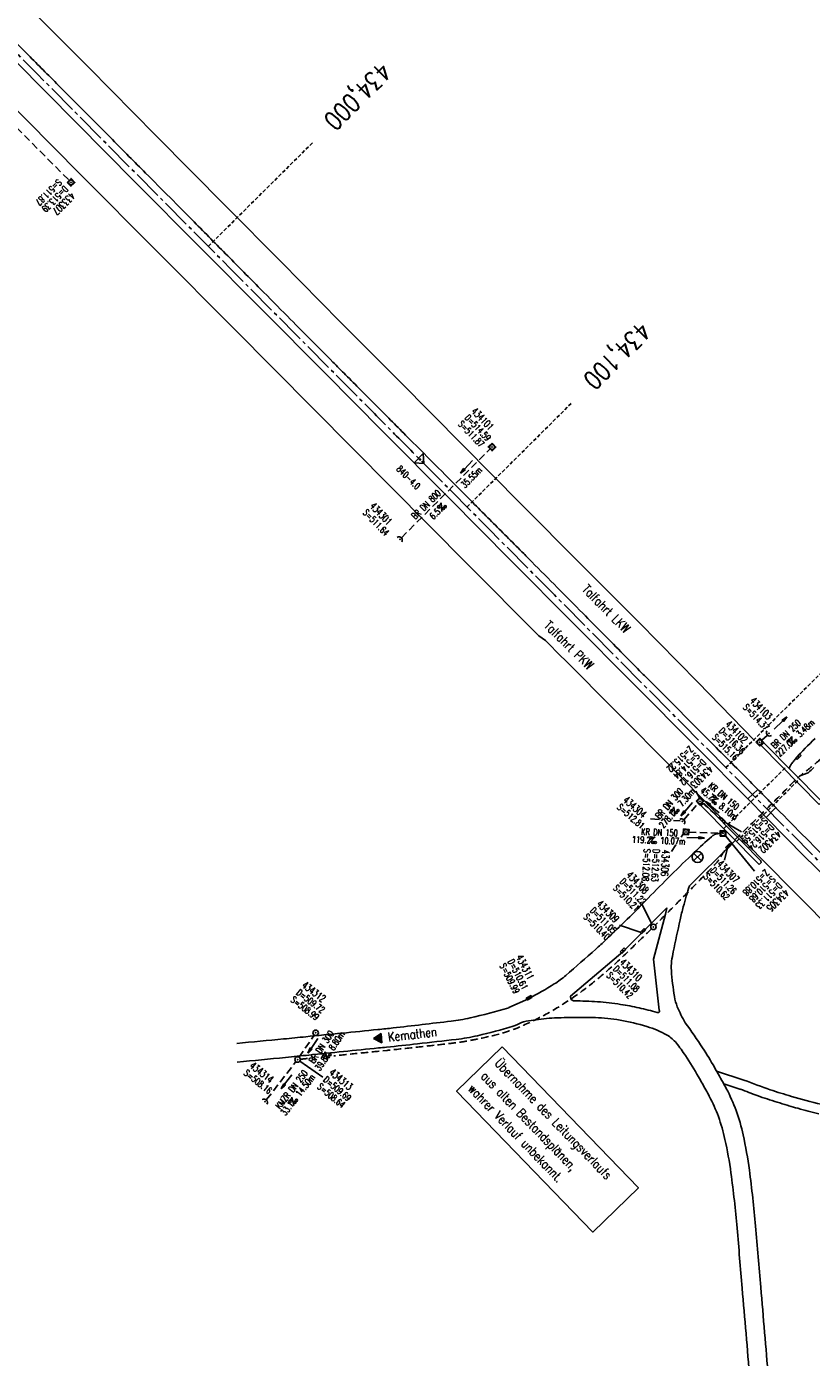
# Model space of a CAD drawing. Extents: x 454519 to 459636, y 422856 to 428936.
# Tile 28 of 82: x 456956 to 457170, y 425718 to 426080. Entities that reach past the tile are written whole.
import ezdxf
from ezdxf.enums import TextEntityAlignment as Align

# ---------------------------------------------------------------- set-up
doc = ezdxf.new("R2010")
doc.units = 0
doc.header["$LTSCALE"] = 2
doc.header["$MEASUREMENT"] = 0
for name, pattern in [('ACHSE', [5.5, 4, -0.5, 0.5, -0.5]), ('AUSGEZOGEN', [0]), ('GESTRICH-X2', [1.5, 1, -0.5]), ('GESTRICHELT', [0.75, 0.5, -0.25])]:
    doc.linetypes.add(name, pattern=pattern)
doc.layers.get('0').update_dxf_attribs({"linetype": 'CONTINUOUS'})
for name, color, linetype in [('ACHSETOP', 1, 'ACHSE'), ('BAUWOTOP', 1, 'AUSGEZOGEN'), ('BAUWUTOP', 1, 'GESTRICHELT'), ('FBR', 8, 'CONTINUOUS'), ('HEKTOM', 1, 'GESTRICHELT'), ('KANAL', 7, 'GESTRICH-X2'), ('Netzknoten_PKT', 7, 'CONTINUOUS'), ('Netzknoten_PKT-NR', 7, 'CONTINUOUS'), ('Netzknoten_SIGNATUR', 7, 'CONTINUOUS'), ('PFEIL', 7, 'CONTINUOUS'), ('SCHACHTNR', 6, 'CONTINUOUS'), ('SCHRIFT', 7, 'AUSGEZOGEN'), ('SCHSYMBOL', 7, 'CONTINUOUS'), ('STRASSE', 8, 'CONTINUOUS'), ('TEXTO', 4, 'CONTINUOUS'), ('TEXTU', 4, 'CONTINUOUS')]:
    doc.layers.add(name, color=color, linetype=linetype)
doc.styles.add('ROMANS', font='romans.shx', dxfattribs={"width": 0.8})

# ---------------------------------------------------------------- blocks, each defined once
blk = doc.blocks.new('GST')
at = {"color": 0}
blk.add_circle((0, 0), 0.75, dxfattribs=at)
blk.add_point((0, 0), dxfattribs=at)
blk = doc.blocks.new('10')
blk.add_blockref('GST', (0, 0))
blk = doc.blocks.new('30')
at = {"color": 0}
for p, q in [((-0.75, -0.29), (-0.75, 0.29)), ((-0.75, 0.29), (0.75, 0.29)), ((0.75, 0.29), (0.75, -0.29)), ((0.75, -0.29), (-0.75, -0.29))]:
    blk.add_line(p, q, dxfattribs=at)
blk.add_point((0, 0), dxfattribs=at)
blk = doc.blocks.new('20')
blk.add_lwpolyline([(-0.75, -0.75), (0.75, -0.75), (0.75, 0.75), (-0.75, 0.75)], close=True)
blk.add_circle((0, 0), 0.676)
blk.add_point((0, 0))
blk = doc.blocks.new('PROM')
blk.add_line((1.57, 1.82), (0.02, 0.02))
for centre, radius in [((0.32, 1.51), 0.317), ((0.94, 0.29), 0.283), ((1.64, 0.29), 0.283)]:
    blk.add_circle(centre, radius)
blk.add_arc((0.99, 2.68), 1.03, 239.1414, 303.3549)
blk = doc.blocks.new('PFEIL2')
at = {"color": 0}
for p, q in [((0.88, 0), (-2.4, -0.01)), ((0.88, -0.27), (0.88, 0.28)), ((0.88, 0.28), (2.43, 0.01)), ((0.91, 0.27), (0.88, 0.26)), ((0.97, 0.26), (0.88, 0.25)), ((1.02, 0.25), (0.88, 0.23)), ((1.07, 0.24), (0.88, 0.21)), ((1.13, 0.23), (0.88, 0.19)), ((1.18, 0.22), (0.88, 0.17)), ((1.24, 0.21), (0.88, 0.15)), ((1.29, 0.21), (0.88, 0.14)), ((1.34, 0.2), (0.88, 0.12)), ((1.4, 0.19), (0.88, 0.1)), ((1.45, 0.18), (0.88, 0.08)), ((1.51, 0.17), (0.88, 0.06)), ((1.56, 0.16), (0.88, 0.04)), ((1.61, 0.15), (0.88, 0.02)), ((1.67, 0.14), (0.88, 0.01)), ((1.72, 0.13), (0.88, -0.01)), ((1.78, 0.12), (0.88, -0.03)), ((1.83, 0.11), (0.88, -0.05)), ((1.88, 0.1), (0.88, -0.07)), ((1.94, 0.09), (0.88, -0.09)), ((2.05, 0.08), (0.88, -0.12)), ((1.99, 0.08), (0.88, -0.11)), ((2.1, 0.07), (0.88, -0.14)), ((2.15, 0.06), (0.88, -0.16)), ((2.21, 0.05), (0.88, -0.18)), ((2.26, 0.04), (0.88, -0.2)), ((2.32, 0.03), (0.88, -0.22)), ((2.37, 0.02), (0.88, -0.23)), ((2.42, 0.01), (0.88, -0.25)), ((2.43, 0.01), (0.88, -0.27))]:
    blk.add_line(p, q, dxfattribs=at)
blk = doc.blocks.new('42')
at = {"color": 0}
blk.add_arc((-0.02, -0.31), 0.91, 12.5363, 167.4637, dxfattribs=at)
blk.add_point((0, 0), dxfattribs=at)
blk = doc.blocks.new('40')
at = {"color": 0}
blk.add_arc((0.02, 0.31), 0.91, 192.5363, 347.4637, dxfattribs=at)
blk.add_point((0, 0), dxfattribs=at)
blk = doc.blocks.new('SCHA-R')
for p, q in [((-1.06, 1.06), (1.06, -1.06)), ((-1.06, -1.06), (1.06, 1.06))]:
    blk.add_line(p, q)
blk.add_circle((0, 0), 1.5)
blk.add_point((0, 0))
blk = doc.blocks.new('Station_Netzknoten')
at = {"layer": 'Netzknoten_SIGNATUR'}
for p, q in [((-1.75, 0.5), (1.75, 0.5)), ((0, -1.5), (-1.75, 0.5)), ((0, -1.5), (1.75, 0.5))]:
    blk.add_line(p, q, dxfattribs=at)
blk.add_point((0, 0), dxfattribs=at)
blk = doc.blocks.new('PKT')
at = {"color": 0}
blk.add_circle((0, 0), 0.15, dxfattribs=at)
blk.add_point((0, 0), dxfattribs=at)
blk = doc.blocks.new('RPFEIL')
at = {"color": 0}
for p, q in [((0, 0), (-1.25, -2.17)), ((-1.25, -2.17), (1.25, -2.17)), ((-1.15, -2.17), (-1.15, -1.99)), ((-1.05, -2.17), (-1.05, -1.82)), ((-0.95, -2.17), (-0.95, -1.65)), ((-0.85, -2.17), (-0.85, -1.47)), ((-0.75, -2.17), (-0.75, -1.3)), ((-0.65, -2.17), (-0.65, -1.13)), ((-0.55, -2.17), (-0.55, -0.95)), ((-0.45, -2.17), (-0.45, -0.78)), ((-0.35, -2.17), (-0.35, -0.61)), ((-0.25, -2.17), (-0.25, -0.43)), ((-0.15, -2.17), (-0.15, -0.26)), ((-0.05, -2.17), (-0.05, -0.09)), ((1.25, -2.17), (0, 0)), ((0.05, -2.17), (0.05, -0.09)), ((0.15, -2.17), (0.15, -0.26)), ((0.25, -2.17), (0.25, -0.43)), ((0.35, -2.17), (0.35, -0.61)), ((0.45, -2.17), (0.45, -0.78)), ((0.55, -2.17), (0.55, -0.95)), ((0.65, -2.17), (0.65, -1.13)), ((0.75, -2.17), (0.75, -1.3)), ((0.85, -2.17), (0.85, -1.47)), ((0.95, -2.17), (0.95, -1.65)), ((1.05, -2.17), (1.05, -1.82)), ((1.15, -2.17), (1.15, -1.99))]:
    blk.add_line(p, q, dxfattribs=at)

msp = doc.modelspace()

# ---------------------------------------------------------------- linework, layer by layer
at = {"layer": 'ACHSETOP', "flags": 128}
msp.add_lwpolyline([(457915.72, 424851.29, -0.000006), (457913.58, 424853.81, -0.000044), (457913.3, 424854.14), (457897.16, 424873.22, 0.000004), (457889.08, 424882.77, -0.000008), (457881.01, 424892.31, -0.000002), (457872.61, 424902.22, -0.000003), (457864.86, 424911.39), (457848.71, 424930.47, 0.000027), (457843.58, 424936.54, -0.000013), (457838.45, 424942.6, -0.000828), (457837.34, 424943.91, -0.000193), (457832.58, 424949.58, -0.002836), (457826.36, 424957.07, -0.00181), (457816.73, 424968.91, -0.002663), (457809.62, 424977.8, -0.002228), (457801.22, 424988.52, -0.002227), (457793.59, 424998.45, -0.002235), (457786.07, 425008.4, -0.002237), (457778.64, 425018.43, -0.002229), (457771.27, 425028.55, -0.002228), (457764.01, 425038.74, -0.002231), (457756.84, 425048.97, -0.002238), (457749.71, 425059.34, -0.00227), (457742.78, 425069.63, -0.002201), (457734.87, 425081.59, -0.002958), (457729.08, 425090.55, -0.001376), (457721.3, 425102.82, -0.002197), (457716.48, 425110.54, -0.000018), (457715.87, 425111.53, 0.000102), (457715.76, 425111.71, 0.000005), (457709.19, 425122.34, -0.000006), (457702.61, 425132.97), (457689.46, 425154.23), (457676.31, 425175.49), (457663.16, 425196.75, -0.000006), (457656.58, 425207.38, 0.000006), (457650.01, 425218.01), (457636.86, 425239.28), (457623.71, 425260.54, -0.000006), (457617.13, 425271.17, 0.000006), (457610.56, 425281.8), (457597.41, 425303.06), (457584.25, 425324.32, -0.000017), (457577.68, 425334.95, 0.000017), (457571.1, 425345.59, 0.000011), (457564.53, 425356.22, -0.000007), (457557.95, 425366.85, -0.000002), (457550.82, 425378.37, -0.000002), (457544.8, 425388.11, -0.000012), (457538.23, 425398.74, 0.000002), (457531.65, 425409.37, 0.000013), (457522.15, 425424.73, 0.000036), (457518.82, 425430.11, 0.000002), (457518.5, 425430.63, 0.001494), (457513.17, 425439.19, 0.001009), (457505.21, 425451.81, 0.002111), (457499.48, 425460.77, 0.001564), (457491.66, 425472.81, 0.001564), (457484.79, 425483.24, 0.001559), (457477.84, 425493.65, 0.001562), (457470.82, 425504.02, 0.001568), (457463.77, 425514.31, 0.001567), (457456.64, 425524.56, 0.001562), (457449.44, 425534.8, 0.001556), (457442.17, 425544.98, 0.001559), (457434.85, 425555.1, 0.001564), (457427.46, 425565.18, 0.001563), (457420.01, 425575.22, 0.001565), (457412.5, 425585.2, 0.001564), (457404.92, 425595.15, 0.001562), (457397.28, 425605.05, 0.001562), (457389.58, 425614.89, 0.001563), (457381.81, 425624.71, 0.001568), (457374, 425634.44, 0.001561), (457366.14, 425644.12, 0.001554), (457358.17, 425653.79, 0.001558), (457350.15, 425663.42, 0.001564), (457342.11, 425672.95, 0.001572), (457334, 425682.43, 0.001566), (457325.8, 425691.9, 0.00156), (457317.56, 425701.31, 0.001562), (457309.26, 425710.65, 0.00156), (457300.91, 425719.93, 0.001558), (457292.49, 425729.18, 0.001564), (457284, 425738.39, 0.001569), (457275.49, 425747.51, 0.001564), (457266.01, 425757.53, 0.001926), (457258.25, 425765.62, 0.001186), (457247.56, 425776.64, 0.001887), (457240.8, 425783.52, 0.000041), (457237.45, 425786.9, 0.000316), (457237.01, 425787.34, 0.000002), (457228.45, 425795.96, 0.000003), (457223.19, 425801.26), (457205.57, 425819), (457187.95, 425836.74), (457170.34, 425854.48), (457152.72, 425872.22), (457135.11, 425889.96), (457117.49, 425907.69), (457099.87, 425925.43), (457082.26, 425943.17), (457064.64, 425960.91, 0.000014), (457055.83, 425969.78, -0.000014), (457047.03, 425978.65), (457029.41, 425996.39), (457011.79, 426014.13), (456994.18, 426031.87), (456976.56, 426049.61), (456958.95, 426067.35), (456941.33, 426085.09), (456923.71, 426102.82), (456906.1, 426120.56, 0.000014), (456897.29, 426129.43, -0.000014), (456888.48, 426138.3), (456870.86, 426156.04), (456853.25, 426173.78), (456835.63, 426191.52), (456818.02, 426209.26), (456800.4, 426227), (456782.78, 426244.74), (456765.17, 426262.47), (456747.55, 426280.21), (456729.93, 426297.95), (456712.32, 426315.69), (456694.7, 426333.43), (456677.09, 426351.17), (456659.47, 426368.91), (456641.85, 426386.65), (456624.24, 426404.39), (456606.62, 426422.13), (456589.01, 426439.87, 0.000014), (456580.2, 426448.74, -0.000014), (456571.39, 426457.6), (456553.77, 426475.34), (456536.16, 426493.08), (456518.54, 426510.82), (456500.93, 426528.56), (456483.31, 426546.3), (456465.69, 426564.04), (456448.08, 426581.78), (456430.46, 426599.52, 0.000014), (456421.65, 426608.39, -0.000014), (456412.84, 426617.26), (456395.23, 426634.99), (456383.63, 426646.67, 0.000725), (456382.56, 426647.75, 0.000156), (456377.6, 426652.72, 0.002626), (456370.69, 426659.55, 0.001668), (456359.73, 426670.21, 0.002498), (456351.52, 426678.06, 0.002083), (456341.58, 426687.4, 0.002085), (456332.39, 426695.88, 0.002089), (456323.15, 426704.28, 0.002082), (456313.84, 426712.59, 0.002074), (456304.43, 426720.86, 0.002079), (456294.95, 426729.04, 0.002087), (456285.44, 426737.12, 0.002093), (456275.86, 426745.12, 0.002088), (456266.18, 426753.06, 0.002077), (456256.46, 426760.91, 0.002077), (456246.66, 426768.68, 0.002082), (456236.8, 426776.37, 0.002086), (456226.89, 426783.97, 0.002088), (456215.98, 426792.19, 0.002513), (456206.86, 426798.93, 0.001652), (456194.46, 426807.93, 0.002613), (456186.58, 426813.55, 0.000131), (456181.19, 426817.36, 0.000661), (456180.12, 426818.11, 0.000001), (456173.12, 426823.01, -0.000002), (456166.12, 426827.92), (456145.65, 426842.27), (456125.17, 426856.61), (456104.7, 426870.96), (456084.23, 426885.31, 0.000012), (456075.03, 426891.75, -0.000012), (456065.83, 426898.2, -0.00044), (456065.72, 426898.27, -0.000024), (456063.76, 426899.66, -0.003713), (456055.72, 426905.4, -0.002427), (456043.53, 426914.34, -0.004512), (456034.85, 426920.89, -0.003471), (456023.71, 426929.59, -0.003476), (456013.96, 426937.42, -0.003478), (456004.33, 426945.38, -0.003472), (455994.81, 426953.46, -0.003468), (455985.39, 426961.7, -0.003467), (455976.09, 426970.06, -0.003474), (455966.91, 426978.53, -0.003474), (455957.86, 426987.14, -0.003467), (455948.91, 426995.88, -0.00347), (455940.09, 427004.74, -0.003474), (455931.4, 427013.72, -0.003479), (455922.83, 427022.81, -0.003475), (455914.39, 427032.04, -0.003471), (455906.07, 427041.38, -0.003476), (455897.89, 427050.82, -0.00347), (455889.85, 427060.38, -0.003463), (455881.92, 427070.06, -0.00347), (455874.13, 427079.85, -0.003479), (455866.5, 427089.73, -0.003479), (455859, 427099.71, -0.003469), (455851.62, 427109.82, -0.003465), (455844.39, 427120.03, -0.003473), (455837.31, 427130.32, -0.003478), (455830.37, 427140.71, -0.003474), (455823.57, 427151.21, -0.00347), (455816.92, 427161.79, -0.003471), (455810.42, 427172.47, -0.003472), (455804.07, 427183.23, -0.003473), (455797.87, 427194.08, -0.003473), (455791.42, 427205.75, -0.003967), (455785.92, 427216.04, -0.002976), (455778.94, 427229.57, -0.004632), (455774.58, 427238.32, -0.000579), (455770.49, 427246.77, -0.001724), (455769.13, 427249.62, -0.000007), (455765.12, 427258.07, -0.000021), (455763.79, 427260.87), (455753.08, 427283.46), (455742.37, 427306.05), (455731.66, 427328.64, -0.000016), (455726.85, 427338.77, 0.000012), (455722.05, 427348.89, 0.000505), (455721.99, 427349.02, 0.000029), (455720.94, 427351.23, 0.005761), (455716.62, 427360.03, 0.003719), (455709.66, 427373.54, 0.006688), (455704.46, 427383.16, 0.005204), (455697.47, 427395.36, 0.00521), (455691.03, 427406.07, 0.005208), (455684.38, 427416.66, 0.005212), (455677.5, 427427.1, 0.005215), (455670.41, 427437.39, 0.005208), (455663.11, 427447.52, 0.005201), (455655.59, 427457.52, 0.005205), (455647.54, 427467.76, 0.005666), (455639.94, 427477.01, 0.004763), (455630.21, 427488.37, 0.007089), (455623.49, 427495.84, 0.001658), (455615.56, 427504.36, 0.003572), (455611.84, 427508.28, 0.000012), (455608, 427512.26, -0.000027), (455606.32, 427514), (455588.97, 427532), (455571.61, 427550), (455554.26, 427567.99), (455536.91, 427585.99, 0.000014), (455528.23, 427594.99, -0.000014), (455519.55, 427603.99), (455502.2, 427621.98), (455484.85, 427639.98, 0.000002), (455479.31, 427645.72, -0.000001), (455473.77, 427651.47, -0.001156), (455472.6, 427652.69, -0.000265), (455467.53, 427658.01, -0.003963), (455460.87, 427665.1, -0.002525), (455450.56, 427676.37, -0.003728), (455442.98, 427684.88, -0.00312), (455434.07, 427695.16, -0.003121), (455425.99, 427704.71, -0.003125), (455418.05, 427714.35, -0.003131), (455410.22, 427724.09, -0.003129), (455402.51, 427733.93, -0.003124), (455394.93, 427743.86, -0.003122), (455387.47, 427753.9, -0.003123), (455380.13, 427764.03, -0.003127), (455372.93, 427774.24, -0.003128), (455365.85, 427784.53, -0.003125), (455358.9, 427794.93, -0.003121), (455351.83, 427805.8, -0.003366), (455345.4, 427815.97, -0.002883), (455337.58, 427828.68, -0.004268), (455332.42, 427837.34, -0.001081), (455326.42, 427847.67, -0.002226), (455323.54, 427852.71, -0.000009), (455321.01, 427857.17, 0.000021), (455319.97, 427859.01), (455307.64, 427880.76, -0.000002), (455301.48, 427891.64, 0.000005), (455295.32, 427902.52, 0.000005), (455289.16, 427913.39, -0.000006), (455283, 427924.27, -0.000002), (455276.84, 427935.15, -0.000002), (455270.68, 427946.02, -0.000003), (455264.52, 427956.9, 0.000003), (455258.36, 427967.77, 0.000002), (455252.2, 427978.65, 0.000002), (455246.03, 427989.53, 0.000006), (455239.87, 428000.4, -0.000005), (455233.71, 428011.28, -0.000005), (455227.55, 428022.16, 0.000005), (455221.39, 428033.03, 0.000005), (455215.23, 428043.91, -0.000005), (455209.07, 428054.78, -0.000005), (455202.91, 428065.66, 0.000005), (455196.75, 428076.54, 0.000005), (455190.59, 428087.41, -0.000006), (455184.42, 428098.29, -0.000002), (455178.26, 428109.17, -0.000002), (455172.1, 428120.04, -0.000003), (455165.94, 428130.92, 0.000003), (455159.78, 428141.79, 0.000002), (455153.62, 428152.67, 0.000002), (455147.46, 428163.55, 0.000006), (455141.3, 428174.42, -0.000005), (455135.14, 428185.3, -0.000005), (455128.98, 428196.18, 0.000005), (455122.82, 428207.05, 0.000005), (455116.66, 428217.93, -0.000009), (455110.49, 428228.8), (455098.17, 428250.56), (455091.75, 428261.89, 0.000684), (455090.33, 428264.4, 0.000218), (455085.82, 428272.29, 0.001881), (455080.96, 428280.74, 0.001202), (455073.26, 428293.91, 0.001632), (455067.33, 428303.92, 0.001421), (455060.45, 428315.38, 0.001428), (455053.96, 428326.06, 0.001428), (455047.4, 428336.7, 0.00142), (455040.79, 428347.29, 0.001417), (455034.11, 428357.87, 0.001416), (455027.36, 428368.42, 0.00142), (455020.58, 428378.89, 0.001425), (455013.72, 428389.34, 0.001425), (455006.81, 428399.76, 0.001418), (454999.84, 428410.12, 0.001415), (454992.8, 428420.47, 0.001417), (454985.7, 428430.77, 0.00142), (454978.56, 428441.01, 0.001426), (454971.36, 428451.22, 0.001423), (454964.09, 428461.4, 0.00142), (454956.76, 428471.54, 0.001422), (454949.38, 428481.62, 0.001169), (454943.26, 428489.9, 0.001416)], format="xyb", dxfattribs=at)
at = {"layer": 'BAUWOTOP'}
for p, q in [((457152.55, 425869.88), (457155.3, 425872.48)), ((457155.3, 425872.48), (457160.17, 425867.51)), ((457152.55, 425869.88), (457157.57, 425864.87)), ((457157.57, 425864.87), (457160.17, 425867.51))]:
    msp.add_line(p, q, dxfattribs=at)
at = {"layer": 'BAUWOTOP', "flags": 128}
for points in [[(457172.02, 425868.36), (457172.83, 425869.06), (457156.91, 425885.13), (457156.23, 425884.4), (457172.02, 425868.36)], [(457150.91, 425858.26), (457140.64, 425868.61), (457140.28, 425868.59), (457139.77, 425868.1), (457155.68, 425852.04)], [(457155.68, 425852.04), (457156.19, 425852.54), (457156.12, 425853.03), (457150.91, 425858.26)]]:
    msp.add_lwpolyline(points, dxfattribs=at)
at = {"layer": 'BAUWUTOP'}
for p, q in [((457146.01, 425861.81), (457163.2, 425878.79)), ((457149.48, 425858.3), (457166.65, 425875.3))]:
    msp.add_line(p, q, dxfattribs=at)
at = {"layer": 'FBR', "flags": 128}
for points in [[(457176.51, 425850.98, -0.000001), (457160.29, 425867.39, -0.000176), (457160.17, 425867.51, -0.00233), (457157.36, 425870.38, 0.003185), (457155.3, 425872.48, 0.000507), (457151, 425876.79, -0.000192), (457139.64, 425888.18, -0.00002), (457125.13, 425902.74, -0.000209), (457123.73, 425904.14, -0.000908), (457118.71, 425909.22, 0.000411), (457107.62, 425920.42, 0.000086), (457093.72, 425934.44, 0.000541), (457091.52, 425936.66, 0.000033), (457083.31, 425944.9, -0.000011), (457075.09, 425953.15, -0.000002), (457067.24, 425961.04, 0.000002), (457059.38, 425968.93, 0.000158), (457051.21, 425977.13, -0.000428), (457043.04, 425985.32, -0.000364), (457039.56, 425988.82, -0.000102), (457027.2, 426001.29, -0.000038), (457019.78, 426008.78, -0.000032), (457010.92, 426017.72, -0.000423), (457001.77, 426026.97, 0.000591), (456995.22, 426033.58, 0.000802), (456988.57, 426040.27, -0.000589), (456979.51, 426049.37, -0.00006), (456970.84, 426058.09, 0.000084), (456962.18, 426066.81, 0.000093), (456954.08, 426074.96, -0.000121), (456945.98, 426083.1, -0.00054)], [(456833.34, 426196.58, 0.000003), (456825.6, 426204.36, 0.000003), (456817.43, 426212.58, 0.000055)], [(457319.12, 425715.77, 0.004008), (457314.04, 425721.46, 0.001941), (457303.42, 425733.07, 0.000863), (457293.67, 425743.62, 0.001457), (457287.87, 425749.83, 0.000886), (457280.67, 425757.47, 0.000748), (457272.12, 425766.48, 0.000952), (457262.22, 425776.86, 0.001726), (457256.72, 425782.55, 0.001343), (457256.55, 425782.72, 0.000015), (457241.22, 425798.33, 0.001316), (457235.33, 425804.29, 0.000696), (457224.14, 425815.53)], [(457183.27, 425844.16, -0.000034), (457178.05, 425849.42, -0.000116)], [(457087.47, 425813.06), (457092.79, 425815.46, 0.018986), (457099.85, 425819.5, 0.03945), (457103, 425821.83, 0.002574), (457111.15, 425828.99, 0.007485), (457113.91, 425831.51, 0.011554), (457125.4, 425842.85, -0.010532), (457137.99, 425855.33, -0.009525), (457142.63, 425859.57, -0.056646), (457143.5, 425860.18), (457145.16, 425860.56), (457146.48, 425861.33)], [(457150.53, 425790.88, 0.006715), (457155.14, 425789.12, 0.011699), (457157.82, 425788.2, 0.000376), (457163.28, 425786.48, 0.004593), (457163.73, 425786.35, 0.005475), (457166.2, 425785.65, 0.002402), (457171.85, 425784.16, 0.008193)]]:
    msp.add_lwpolyline(points, format="xyb", dxfattribs=at)
at = {"layer": 'FBR'}
for points in [[(457830.44, 424948.93, 0.000001), (457838.48, 424939.43, 0.000001), (457846.15, 424930.39, 0.000007)], [(457830.44, 424948.93, 0.000001), (457838.48, 424939.43, 0.000001), (457846.15, 424930.39, 0.000007)], [(457698.12, 425105.11, -0.000021), (457705.74, 425096.15, 0.000017), (457713.37, 425087.18, 0.000002), (457721.98, 425077.06, -0.000001), (457730.58, 425066.93, -0.000044)], [(457698.12, 425105.11, -0.000021), (457705.74, 425096.15, 0.000017), (457713.37, 425087.18, 0.000002), (457721.98, 425077.06, -0.000001), (457730.58, 425066.93, -0.000044)], [(457163.79, 425878.19, -0.022076), (457164.23, 425879.08, -0.040039), (457164.53, 425879.54, -0.00688), (457164.91, 425880.02, -0.003766), (457165.63, 425880.89, -0.034786), (457170.87, 425886.3, -0.026504)], [(457166.26, 425875.7), (457166.73, 425876.16), (457169, 425877.03, 0.009113), (457170.52, 425878.44, -0.009619)], [(457158.17, 425712.36, -0.000301), (457156.08, 425736.93, 0.000444), (457154.66, 425753.6, 0.012435), (457152.97, 425768.84, 0.019596), (457151.28, 425778.42, 0.03356), (457149.37, 425785.03, 0.034991), (457146.69, 425791.06, 0.005648), (457146.14, 425792.07, 0.001193), (457143.46, 425796.83, 0.016163), (457140.25, 425802.09, 0.011916), (457135.51, 425808.96, -0.034817), (457133.35, 425813.3, -0.058461), (457132.57, 425816.08, -0.020039), (457131.73, 425823.15, -0.05627), (457131.81, 425825.69, -0.013809), (457132.26, 425828.24, -0.003987), (457134.13, 425837, -0.011978), (457134.99, 425840.51, -0.007242), (457136.65, 425846.25), (457147.84, 425857.31), (457149.16, 425858.63)], [(457153.13, 425711.93, -0.000297), (457151.02, 425736.69, 0.00045), (457149.63, 425753.04, 0.012428), (457147.96, 425768.05, 0.020176), (457146.33, 425777.21, 0.032979), (457144.54, 425783.4, 0.035085), (457142.07, 425788.94, 0.005554), (457141.11, 425790.72, 0.002798), (457139.13, 425794.21, 0.014559), (457135.57, 425800, 0.023466), (457133.09, 425803.42, 0.09658), (457130.57, 425805.56, 0.05316), (457125.07, 425807.92, 0.031803), (457117.75, 425809.68, 0.035552), (457111.04, 425810.36, 0.009429), (457107, 425810.4, 0.005389), (457099.93, 425810.27, 0.023112), (457096.97, 425810.05, 0.012359), (457091.49, 425809.24)], [(457153.13, 425711.93, -0.000297), (457151.02, 425736.69, 0.00045), (457149.63, 425753.04, 0.012428), (457147.96, 425768.05, 0.020176), (457146.33, 425777.21, 0.032979), (457144.54, 425783.4, 0.035085), (457142.07, 425788.94, 0.005554), (457141.11, 425790.72, 0.002798), (457139.13, 425794.21, 0.014559), (457135.57, 425800, 0.023466), (457133.09, 425803.42, 0.09658), (457130.57, 425805.56, 0.05316), (457125.07, 425807.92, 0.031803), (457117.75, 425809.68, 0.035552), (457111.04, 425810.36, 0.009429), (457107, 425810.4, 0.005389), (457099.93, 425810.27, 0.023112), (457096.97, 425810.05, 0.012359), (457091.49, 425809.24)], [(456874.81, 425652.53, -0.000011), (456887.62, 425648.3, -0.000016)], [(456874.81, 425652.53, -0.000011), (456887.62, 425648.3, -0.000016)]]:
    msp.add_lwpolyline(points, format="xyb", dxfattribs=at)
at = {"layer": 'FBR', "flags": 128}
for points in [[(456743.19, 426269.26), (456784.11, 426227.87), (456822.07, 426189.72), (456859.65, 426151.86), (456897.02, 426114.3), (456934.19, 426076.92), (456970.77, 426040.01), (457012.72, 425997.83), (457044.98, 425965.31), (457076.25, 425933.81), (457095.62, 425914.28)], [(456784.31, 426240.68), (456800.71, 426224.17), (456805.59, 426219.25), (456818.43, 426206.3), (456834.55, 426190.07), (456851.14, 426173.38), (456868.33, 426156.07), (456884.56, 426139.73), (456902.11, 426122.07), (456918.19, 426105.94), (456935.96, 426088.01), (456953.12, 426070.7), (456969.72, 426053.97), (456985.67, 426037.92), (457003.53, 426019.94), (457020.48, 426002.84), (457037.34, 425985.85), (457053.27, 425969.82), (457071.23, 425951.74), (457088.03, 425934.81), (457104.96, 425917.75)], [(456956.38, 426085.68), (456973.08, 426069), (456991.33, 426050.52), (457010.48, 426031.2), (457025.46, 426016.12), (457041.59, 425999.8), (457057.78, 425983.48), (457074.93, 425966.22), (457090.87, 425950.12), (457107.02, 425933.9), (457122.85, 425918.01), (457138.97, 425901.65), (457154.41, 425885.81)], [(457173.41, 425836.25), (457168.49, 425841.25), (457163.53, 425846.23), (457158.61, 425851.24), (457151.23, 425858.77), (457142.95, 425867.09), (457135.55, 425874.59), (457128.16, 425882.13), (457120.77, 425889.58), (457113.38, 425897.07), (457105.94, 425904.53), (457103.44, 425907.03), (457100.95, 425909.5), (457098.5, 425912.02), (457097.5, 425913.03), (457095.62, 425914.28)], [(457163.77, 425878.21), (457163.84, 425878.27)], [(457163.06, 425859.24), (457157.57, 425864.87)], [(457163.06, 425859.24), (457167.85, 425854.41), (457177.51, 425844.95), (457179.35, 425843.88), (457181.75, 425843.61)], [(457144.04, 425795.8), (457151.5, 425793.36)]]:
    msp.add_lwpolyline(points, dxfattribs=at)
at = {"layer": 'FBR'}
for points in [[(457152.55, 425869.88), (457138.85, 425883.66), (457121.03, 425901.59), (457104.96, 425917.75)], [(457145.98, 425792.36), (457150.67, 425790.82)]]:
    msp.add_lwpolyline(points, dxfattribs=at)
at = {"layer": 'FBR', "flags": 128}
msp.add_lwpolyline([(457130.52, 425840.19), (457118.49, 425828.29), (457104.28, 425816.2, 0.150701), (457104.33, 425815.56, 0.150701), (457104.73, 425815.07, 0.06991), (457105, 425814.94, 0.06991), (457105.29, 425814.88, -0.020107), (457111.63, 425814.67, -0.020107), (457117.92, 425813.95, -0.01616), (457122.93, 425813.01, -0.01616), (457127.86, 425811.74, 0.16814), (457128.15, 425811.7, 0.16814), (457128.4, 425811.84, 0.159), (457128.51, 425812.09, 0.159), (457128.46, 425812.35), (457126.86, 425826.22), (457130.11, 425838.47)], format="xyb", close=True, dxfattribs=at)
at = {"layer": 'HEKTOM'}
for p, q in [((457005.62, 426020.31), (457034, 426048.5)), ((457076.09, 425949.37), (457104.47, 425977.56)), ((457146.56, 425878.41), (457174.94, 425906.59))]:
    msp.add_line(p, q, dxfattribs=at)
at = {"layer": 'KANAL'}
for p, q in [((456932.31, 426073.96), (456967.72, 426038.28)), ((457058.21, 425940.96), (457082.37, 425965.16)), ((457156.34, 425885.84), (457157.78, 425887.19)), ((457135.22, 425864.31), (457139.03, 425868.69)), ((457140.09, 425868.78), (457145.19, 425864.53)), ((457136.47, 425860.84), (457145.03, 425860.53)), ((457030.37, 425799.56), (457034.47, 425805.59)), ((457021.53, 425788.06), (457029.5, 425798.34))]:
    msp.add_line(p, q, dxfattribs=at)
at = {"layer": 'KANAL', "flags": 128}
for points in [[(457254.31, 425890.68, 0.012209), (457250.55, 425893.13, 0.022378), (457248.42, 425894.33, 0.00754), (457241.32, 425897.76, 0.027465), (457239.3, 425898.57, 0.031277), (457235.23, 425899.66, 0.022696), (457229.49, 425900.56, 0.011516), (457222.38, 425901.17, 0.026726), (457219.31, 425901.2, 0.002321), (457216.84, 425901.08, 0.002232), (457214.27, 425900.94, 0.003781), (457210.89, 425900.7, 0.004636), (457208.13, 425900.46, 0.035718), (457205.64, 425900.04, 0.017382), (457200.64, 425898.64, 0.019611), (457196.28, 425897.07, 0.021139), (457192.37, 425895.28, 0.018159), (457187.48, 425892.56, 0.031785), (457184.85, 425890.74, 0.001108), (457181.79, 425888.3, -0.00127), (457179.11, 425886.16, -0.000318), (457176.5, 425884.1, 0.000886), (457175.56, 425883.36, 0.008462), (457173.75, 425881.87, -0.003834), (457169.8, 425878.55, -0.008341), (457167.49, 425876.7, 0.015564), (457166.26, 425875.7, 0.019541), (457164.63, 425874.15, -0.004485), (457157.71, 425867.19, -0.004654), (457150.81, 425860.49, 0.008954), (457147.25, 425856.98, 0.068125), (457145.51, 425854.63, -0.06419), (457143.69, 425852.13, -0.004036), (457140.38, 425848.69, -0.002063), (457133.81, 425842.03, -0.00019), (457129.07, 425837.26, -0.00031), (457127.39, 425835.58, -0.004209)], [(457126.33, 425834.52, -0.003105), (457124.82, 425833.05, -0.00135), (457118.4, 425826.86, -0.018107), (457111.82, 425821.01, -0.019925), (457105.45, 425816.15, -0.023658), (457098.88, 425811.99, -0.023379), (457091.86, 425808.43, -0.001464), (457089.81, 425807.52, -0.013581), (457089.59, 425807.42, -0.003543), (457089.42, 425807.36, -0.00117), (457088.9, 425807.17, -0.02062), (457084.73, 425805.87, -0.015754), (457079.17, 425804.57, -0.006374), (457075.24, 425803.82, -0.012782), (457073.26, 425803.53, -0.002001), (457068.2, 425802.93, -0.001839), (457062.68, 425802.32, -0.000111), (457055.02, 425801.5, -0.001115), (457054.26, 425801.42), (457052.04, 425801.19, -0.000036), (457046.43, 425800.62, -0.00003), (457039.8, 425799.94)]]:
    msp.add_lwpolyline(points, format="xyb", dxfattribs=at)
at = {"layer": 'KANAL'}
msp.add_lwpolyline([(457032.68, 425799.21, -0.000249), (457030.71, 425799.01, -0.000389)], format="xyb", dxfattribs=at)
at = {"layer": 'SCHACHTNR'}
for p, q in [((457139.36, 425870.15), (457138.41, 425872.04)), ((457128.45, 425864.3), (457126.04, 425864.46)), ((457134.15, 425863.92), (457132.32, 425864.04)), ((457134.9, 425860.17), (457134.44, 425859.49)), ((457146.34, 425863.58), (457150.87, 425860.9)), ((457132.98, 425857.37), (457131.77, 425855.59)), ((457146.54, 425859.72), (457154.41, 425850.19)), ((457146.91, 425856.21), (457146.18, 425853.24)), ((457126.55, 425835.7), (457123.56, 425841.43)), ((457123.23, 425833.58), (457117.61, 425835.56))]:
    msp.add_line(p, q, dxfattribs=at)
msp.add_lwpolyline([(457030.58, 425798.51), (457036.82, 425794.17)], dxfattribs=at)
at = {"layer": 'SCHRIFT'}
msp.add_lwpolyline([(457085.7, 425802.38), (457122.78, 425763.97), (457110.33, 425751.95), (457073.24, 425790.36)], close=True, dxfattribs=at)
at = {"layer": 'STRASSE', "flags": 128}
for points in [[(457087.48, 425813.01, -0.013236), (457076.92, 425810.28, -0.027464), (457071.74, 425809.38, -0.000465), (457055.94, 425807.53, -0.00368), (457053.94, 425807.32, -0.000141), (457051.82, 425807.1, -0.000015), (457032.19, 425805.14, -0.000859), (457026.16, 425804.54, -0.000405), (457013.39, 425803.32)], [(457091.49, 425809.24, -0.007088), (457089.24, 425808.24, -0.027165), (457088.64, 425808.02, -0.016417), (457078.97, 425805.43, -0.027846), (457073.16, 425804.42, -0.001725), (457062.58, 425803.2, -0.002174), (457054.17, 425802.3, -0.000066), (457051.95, 425802.08, -0.000008), (457033.04, 425800.15, -0.000802), (457026.68, 425799.51, -0.000389), (457013.54, 425798.22)]]:
    msp.add_lwpolyline(points, format="xyb", dxfattribs=at)
at = {"layer": 'STRASSE'}
msp.add_lwpolyline([(457190.82, 425802.31, -0.205288), (457190.82, 425802.31, -0.119882), (457188.7, 425791.86, -0.001159), (457188.49, 425791.39, -0.0127), (457188.47, 425791.35, -0.050424), (457188.43, 425791.27, -0.005549), (457187.91, 425790.62), (457184.28, 425788.74, -0.060494), (457178.96, 425786.1, -0.133676), (457176.24, 425785.9, -0.014537), (457172.51, 425786.74, -0.006654), (457164.46, 425788.91, -0.013483), (457158.68, 425790.72, -0.010667), (457151.5, 425793.36, 0.010667)], format="xyb", dxfattribs=at)

# ---------------------------------------------------------------- block references
at = {"layer": 'Netzknoten_PKT'}
msp.add_blockref('PKT', (457063.28, 425962.29), dxfattribs=at)
at = {"layer": 'Netzknoten_SIGNATUR', "rotation": 44.80125953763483}
msp.add_blockref('Station_Netzknoten', (457063.28, 425962.29), dxfattribs=at)
at = {"layer": 'PFEIL'}
for p, rotation in [((457075.98, 425960.3), 226.3809051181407), ((457161.44, 425890.52), 43.47450000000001), ((457135.95, 425867.12), 228.8133), ((457142.88, 425867.64), 140.1211), ((457138.31, 425859.33), 357.7352999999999), ((457034.12, 425802.71), 235.8926999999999), ((457026.94, 425792.89), 232.1929)]:
    msp.add_blockref('PFEIL2', p, dxfattribs=dict(at, rotation=rotation))
at = {"layer": 'SCHRIFT', "rotation": 93.25094541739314}
msp.add_blockref('RPFEIL', (457050.63, 425804.62), dxfattribs=at)
at = {"layer": 'SCHSYMBOL'}
for name, p, rotation in [('20', (456968.25, 426037.74), 314.8008), ('20', (457082.91, 425965.69), 224.892775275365), ('40', (457057.8, 425940.53), 135.5087779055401), ('20', (457155.79, 425885.32), 314.8008), ('40', (457158.31, 425887.71), 314.8008), ('30', (457166.33, 425881.39), 44.07181970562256), ('20', (457139.53, 425869.25), 314.8008), ('42', (457134.72, 425863.75), 314.8008), ('30', (457145.75, 425864.05), 314.8008), ('20', (457135.73, 425860.89), 354.2249312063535), ('20', (457145.8, 425860.49), 358.9752275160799), ('30', (457147.25, 425856.98), 225.3309963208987), ('10', (457126.86, 425835.05), 314.8008), ('30', (457123.97, 425833.87), 44.99143869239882), ('30', (457118.57, 425828.57), 44.784682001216), ('30', (457092.98, 425815.73), 26.94322760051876), ('10', (457034.89, 425806.22), 314.8008), ('10', (457029.96, 425798.94), 314.8008), ('42', (457021.07, 425787.48), 314.8008)]:
    msp.add_blockref(name, p, dxfattribs=dict(at, rotation=rotation))
msp.add_blockref('SCHA-R', (457138.86, 425854.08), dxfattribs=at)
at = {"layer": 'TEXTU'}
for p, rotation in [((457069.22, 425948.08), 45.04969686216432), ((457164.62, 425884.46), 43.47450000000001), ((457132.7, 425865.32), 48.8133), ((457142.22, 425869.51), 320.1211), ((457125.71, 425857.78), 357.7352999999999), ((457038.09, 425798.73), 55.8927), ((457028.89, 425786.36), 52.1929)]:
    msp.add_blockref('PROM', p, dxfattribs=dict(at, rotation=rotation))

# ---------------------------------------------------------------- texts
at = {"layer": 'HEKTOM', "style": 'ROMANS', "width": 0.8}
for s, p in [('434,000', (457052.52, 426070.79)), ('434,100', (457123.17, 426000.17))]:
    msp.add_text(s, height=5, rotation=224.8008, dxfattribs=at).set_placement(p)
at = {"layer": 'Netzknoten_PKT-NR', "style": 'ROMANS', "width": 0.75}
msp.add_text('840-4.0', height=1.8, rotation=315.1943, dxfattribs=at).set_placement((457062.31, 425953.98), align=Align.RIGHT)
at = {"layer": 'SCHACHTNR', "style": 'ROMANS'}
for s, height, rotation, width, p in [('S=511.87', 1.8, 224.8008, 0.6, (456964.66, 426038.76)), ('D=513.39', 1.8, 224.8008, 0.6, (456966.41, 426036.97)), ('433307', 2, 224.8008, 0.7, (456968.16, 426035.19)), ('434101', 2, 314.0718, 0.7, (457077.1, 425975.22)), ('S=511.87', 1.8, 314.0718, 0.6, (457073.53, 425971.76)), ('D=514.59', 1.8, 314.0718, 0.6, (457075.3, 425973.49)), ('S=511.64', 1.8, 313.9617, 0.6, (457047.62, 425947.65)), ('434301', 2, 313.9617, 0.7, (457049.43, 425949.41)), ('434103', 2, 313.9617, 0.7, (457152.93, 425896.41)), ('S=514.37', 1.8, 313.9617, 0.6, (457151.12, 425894.66)), ('D=516.36', 1.8, 314.4784, 0.6, (457144.51, 425888.25)), ('434102', 2, 314.4784, 0.7, (457146.26, 425889.99)), ('S=515.16', 1.8, 314.4784, 0.6, (457142.71, 425886.48)), ('Z=515.22', 1.8, 224.8008, 0.6, (457136.59, 425884.46)), ('S=514.84', 1.8, 224.8008, 0.6, (457138.34, 425882.68)), ('D=516.12', 1.8, 224.8008, 0.6, (457140.09, 425880.9)), ('434303', 2, 224.8008, 0.7, (457141.87, 425879.11)), ('S=512.81', 1.8, 319.061, 0.6, (457116.8, 425867.35)), ('434304', 2, 319.061, 0.7, (457118.41, 425869.25)), ('S=515.59', 1.8, 224.8008, 0.6, (457156.91, 425864.98)), ('D=516.24', 1.8, 224.8008, 0.6, (457158.66, 425863.2)), ('434302', 2, 224.8008, 0.7, (457160.44, 425861.41)), ('S=512.08', 1.8, 266.9199, 0.6, (457124.26, 425856.35)), ('D=512.63', 1.8, 266.9199, 0.6, (457126.75, 425856.25)), ('434306', 2, 266.9199, 0.7, (457129.25, 425856.1)), ('434307', 2, 313.6535, 0.7, (457144.01, 425852)), ('434308', 2, 314.6149, 0.7, (457119.32, 425848.94)), ('S=510.62', 1.8, 313.6535, 0.6, (457140.41, 425848.54)), ('D=511.26', 1.8, 313.6535, 0.6, (457142.23, 425850.25)), ('Z=510.88', 1.8, 224.8008, 0.6, (457157.28, 425850.83)), ('S=510.21', 1.8, 314.6149, 0.6, (457115.74, 425845.42)), ('D=511.22', 1.8, 314.6149, 0.6, (457117.53, 425847.2)), ('S=510.68', 1.8, 224.8008, 0.6, (457159.03, 425849.08)), ('D=511.33', 1.8, 224.8008, 0.6, (457160.81, 425847.3)), ('434309', 2, 314.9914, 0.7, (457111.21, 425841.1)), ('434305', 2, 224.8008, 0.7, (457162.56, 425845.51)), ('S=510.40', 1.8, 314.9914, 0.6, (457107.66, 425837.56)), ('D=511.05', 1.8, 314.9914, 0.6, (457109.43, 425839.31)), ('S=509.99', 1.8, 296.9432, 0.6, (457084.93, 425824.52)), ('D=510.61', 1.8, 296.9432, 0.6, (457087.14, 425825.68)), ('434311', 2, 296.9432, 0.7, (457089.37, 425826.8)), ('D=511.08', 1.8, 314.7847, 0.6, (457115.73, 425823.41)), ('434310', 2, 314.7847, 0.7, (457117.48, 425825.16)), ('S=510.42', 1.8, 314.7847, 0.6, (457113.95, 425821.63)), ('D=509.72', 1.8, 322.5841, 0.6, (457029.43, 425816.82)), ('434312', 2, 322.5841, 0.7, (457030.92, 425818.79)), ('S=508.99', 1.8, 322.5841, 0.6, (457027.9, 425814.84)), ('S=508.16', 1.8, 321.5947, 0.6, (457015.15, 425794.92)), ('434314', 2, 321.5947, 0.7, (457016.71, 425796.87)), ('434313', 2, 320.0103, 0.7, (457038.39, 425795.06)), ('S=508.64', 1.8, 320.0103, 0.6, (457035.16, 425791.25)), ('D=509.69', 1.8, 320.0103, 0.6, (457036.78, 425793.15))]:
    msp.add_text(s, height=height, rotation=rotation, dxfattribs=dict(at, width=width)).set_placement(p)
at = {"layer": 'SCHRIFT', "style": 'ROMANS', "width": 0.8}
for s, rotation, p in [('Talfahrt LKW', 314.6362, (457107.23, 425926.73)), ('Talfahrt PKW', 315.3872, (457096.85, 425916.85)), ('Kemathen', 6.5369, (457054.69, 425803.79)), ('Übernahme des Leitungsverlaufs', 313.9936, (457083.41, 425797.74)), ('aus alten Bestandsplänen,', 313.9936, (457079.66, 425794.17)), ('wahrer Verlauf unbekannt.', 313.9936, (457076.14, 425790.8))]:
    msp.add_text(s, height=2.5, rotation=rotation, dxfattribs=at).set_placement(p)
at = {"layer": 'TEXTO', "style": 'ROMANS'}
for s, rotation, width, p in [('BR DN 800', 44.6644, 0.66, (457065.58, 425949.37)), ('BR DN 250', 43.4745, 0.6, (457163.57, 425886.88)), ('BR DN 300', 48.8133, 0.6, (457131.83, 425868.06)), ('KR DN 150', 320.1211, 0.6, (457145.44, 425869.94)), ('KR DN 150', 357.7353, 0.6, (457128.45, 425859.88)), ('BR DN 300', 55.8927, 0.6, (457037.19, 425801.87)), ('KMZR DN 250', 52.1929, 0.6, (457029.02, 425790.25))]:
    msp.add_text(s, height=1.8, rotation=rotation, dxfattribs=dict(at, width=width)).set_placement(p, align=Align.CENTER)
at = {"layer": 'TEXTU', "style": 'ROMANS'}
for s, rotation, width, p in [('35.55m', 45.0497, 0.75, (457075.48, 425954.34)), ('6.5', 45.0497, 0.75, (457066.95, 425945.81)), ('3.48m', 43.4745, 0.6, (457166.79, 425886.54)), ('227.0', 43.4745, 0.6, (457161.2, 425881.2)), ('7.30m', 48.8133, 0.6, (457134.68, 425867.59)), ('45.7', 320.1211, 0.6, (457139.41, 425871.86)), ('8.10m', 320.1211, 0.6, (457144.54, 425867.58)), ('278.1', 48.8133, 0.6, (457129.59, 425861.75)), ('119.2', 357.7353, 0.6, (457120.98, 425857.96)), ('10.07m', 357.7353, 0.6, (457128.69, 425857.68)), ('8.80m', 55.8927, 0.6, (457039.78, 425801.21)), ('39.8', 55.8927, 0.6, (457036.03, 425795.71)), ('14.50m', 52.1929, 0.6, (457030.71, 425788.73)), ('33.1', 52.1929, 0.6, (457026.65, 425783.48))]:
    msp.add_text(s, height=1.8, rotation=rotation, dxfattribs=dict(at, width=width)).set_placement(p)

doc.saveas('drawing.dxf')
